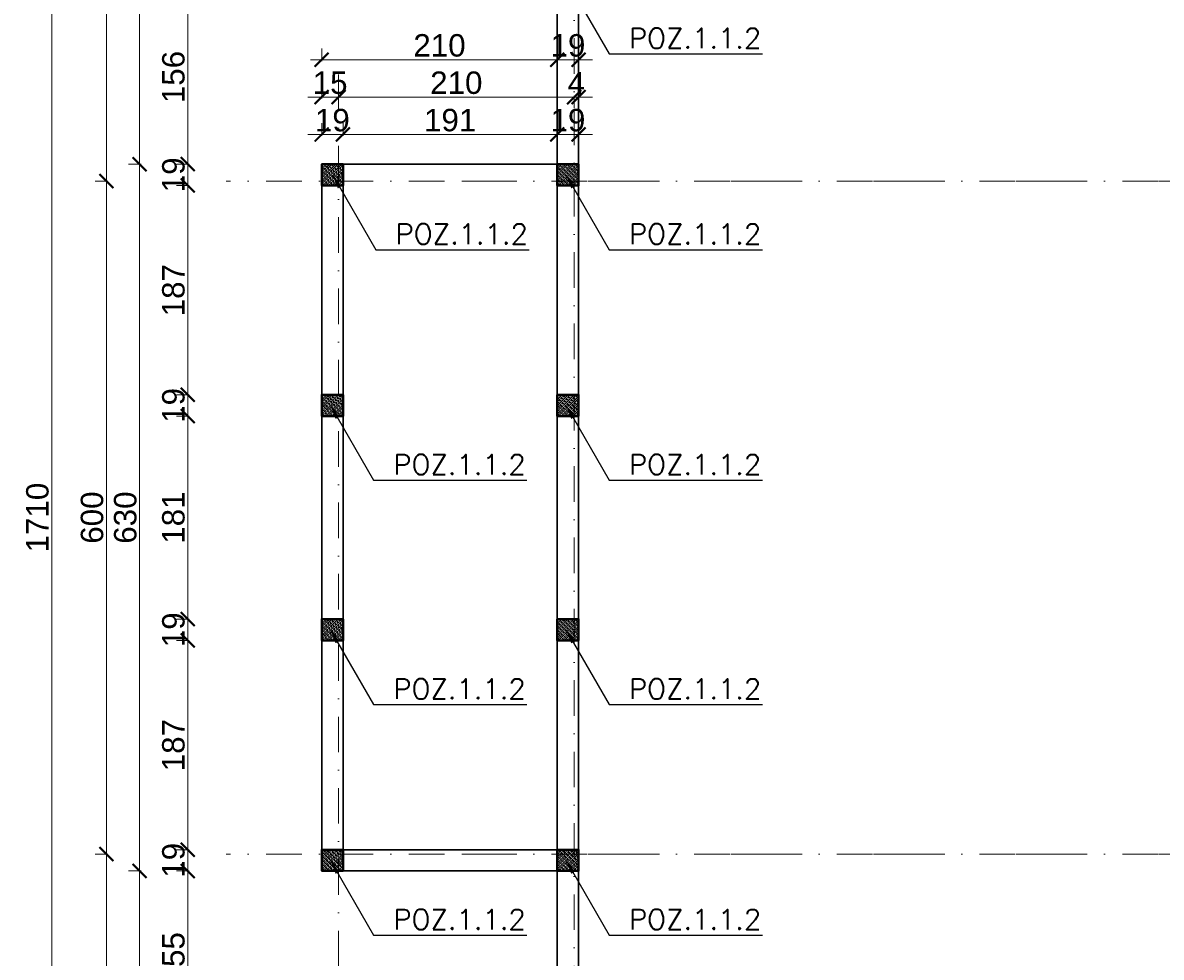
# Model space of a CAD drawing. Extents: x 4615668 to 9294084, y 5328875 to 10688993.
# Tile 54 of 67: x 4661659 to 4662674, y 5338999 to 5339832. Entities that reach past the tile are written whole.
import ezdxf

# ---------------------------------------------------------------- set-up
doc = ezdxf.new("R2010")
doc.units = 0
doc.header["$MEASUREMENT"] = 0
doc.linetypes.add('DASHDOT', pattern=[25.4, 12.7, -6.35, 0, -6.35])
for name, color, linetype, lineweight in [('K-OPISY', 252, 'Continuous', 15), ('K-SCIANY CIENKI', 163, 'Continuous', 30), ('K-SCIANY GRUBY', 195, 'Continuous', 40), ('K-WIDOK', 45, 'Continuous', 20), ('K-WYMIARY', 7, 'Continuous', 15), ('Osie', 175, 'DASHDOT', 9)]:
    doc.layers.add(name, color=color, linetype=linetype, lineweight=lineweight)
doc.styles.add('Arial Narrow 20', font='arial.ttf', dxfattribs={"height": 20})
doc.styles.add('Simplex', font='simplex.shx')
doc.dimstyles.new('1do100 ok', dxfattribs={"dimscale": 0.5, "dimtxt": 12, "dimasz": 25, "dimexe": 20, "dimexo": 0, "dimgap": 5, "dimtad": 1, "dimdec": 0, "dimzin": 9, "dimtxsty": 'Arial Narrow 20', "dimblk": 'ARCHTICK', "dimcen": 3, "dimdle": 20, "dimclrd": 256, "dimclre": 256, "dimclrt": 256, "dimadec": 0, "dimazin": 2, "dimtfac": 1, "dimtdec": 0, "dimtix": 1, "dimtmove": 2, "dimatfit": 3, "dimldrblk": 'NONE', "dimfxl": 0, "dimtvp": 1, "dimtolj": 1, "dimtzin": 0, "dimlwd": 5, "dimlwe": 5, "dimarcsym": 0})
doc.dimstyles.new('1do50', dxfattribs={"dimscale": 5, "dimtxt": 2.5, "dimasz": 2.5, "dimexe": 2.5, "dimexo": 0.5, "dimgap": 1, "dimtad": 1, "dimdec": 1, "dimrnd": 0.5, "dimzin": 12, "dimdsep": 46, "dimtxsty": 'Simplex', "dimblk": 'OBLIQUE', "dimcen": 0.5, "dimdle": 2.5, "dimclrd": 256, "dimclre": 256, "dimclrt": 256, "dimadec": 1, "dimazin": 3, "dimtfac": 1, "dimtdec": 1, "dimtix": 1, "dimtmove": 0, "dimatfit": 3, "dimfxl": 0, "dimtolj": 1, "dimtzin": 0, "dimarcsym": 0})

# ---------------------------------------------------------------- blocks, each defined once
blk = doc.blocks.new('_Oblique')
at = {"color": 0, "linetype": 'ByBlock', "lineweight": -2}
blk.add_line((-0.5, -0.5), (0.5, 0.5), dxfattribs=at)
blk = doc.blocks.new('G$C61CBF25F')
at = {"layer": 'Osie', "lineweight": 0, "ltscale": 2.5}
for p, q in [((305, 0), (305, 1880)), ((95, 540), (95, 1340)), ((1525, 1240), (-5, 1240)), ((1525, 640), (-5, 640))]:
    blk.add_line(p, q, dxfattribs=at)
blk = doc.blocks.new('_ArchTick')
at = {"color": 0, "linetype": 'ByBlock', "const_width": 0.15}
blk.add_lwpolyline([(-0.5, -0.5), (0.5, 0.5)], dxfattribs=at)
blk = doc.blocks.new('*D6847')
at = {"layer": 'Defpoints', "color": 0}
for p in [(4661944.7, 5339732.1), (4661925.7, 5339705.6), (4661944.7, 5339705.6)]:
    blk.add_point(p, dxfattribs=at)
at = {"layer": 'K-WYMIARY', "lineweight": 5, "ltscale": 40}
for p, q in [((4661925.7, 5339730.8), (4661925.7, 5339742.1)), ((4661944.7, 5339730.8), (4661944.7, 5339742.1)), ((4661925.7, 5339732.1), (4661913.2, 5339732.1)), ((4661915.7, 5339732.1), (4661954.7, 5339732.1)), ((4661944.7, 5339732.1), (4661957.2, 5339732.1))]:
    blk.add_line(p, q, dxfattribs=at)
at = {"layer": 'K-WYMIARY', "linetype": 'ByBlock', "lineweight": 5, "xscale": 12.5, "yscale": 12.5, "zscale": 12.5}
blk.add_blockref('_ArchTick', (4661925.7, 5339732.1), dxfattribs=at)
at = {"layer": 'K-WYMIARY', "linetype": 'ByBlock', "lineweight": 5, "xscale": 12.5, "yscale": 12.5, "zscale": 12.5, "rotation": 180}
blk.add_blockref('_ArchTick', (4661944.7, 5339732.1), dxfattribs=at)
at = {"layer": 'K-WYMIARY', "lineweight": 0, "ltscale": 40, "insert": (4661935.2, 5339744.8), "char_height": 20, "attachment_point": 5, "style": 'Arial Narrow 20'}
blk.add_mtext('\\A1;19', dxfattribs=at)
blk = doc.blocks.new('_None')
blk = doc.blocks.new('*D6848')
at = {"layer": 'Defpoints', "color": 0}
for p in [(4662135.7, 5339732.1), (4662135.7, 5339723.8), (4661944.7, 5339705.6)]:
    blk.add_point(p, dxfattribs=at)
at = {"layer": 'K-WYMIARY', "lineweight": 5, "ltscale": 40}
for p, q in [((4661944.7, 5339730.8), (4661944.7, 5339742.1)), ((4662135.7, 5339730.8), (4662135.7, 5339742.1)), ((4661934.7, 5339732.1), (4662145.7, 5339732.1))]:
    blk.add_line(p, q, dxfattribs=at)
at = {"layer": 'K-WYMIARY', "linetype": 'ByBlock', "lineweight": 5, "xscale": 12.5, "yscale": 12.5, "zscale": 12.5, "rotation": 180}
blk.add_blockref('_ArchTick', (4661944.7, 5339732.1), dxfattribs=at)
at = {"layer": 'K-WYMIARY', "linetype": 'ByBlock', "lineweight": 5, "xscale": 12.5, "yscale": 12.5, "zscale": 12.5}
blk.add_blockref('_ArchTick', (4662135.7, 5339732.1), dxfattribs=at)
at = {"layer": 'K-WYMIARY', "lineweight": 0, "ltscale": 40, "insert": (4662040.2, 5339744.8), "char_height": 20, "attachment_point": 5, "style": 'Arial Narrow 20'}
blk.add_mtext('\\A1;191', dxfattribs=at)
blk = doc.blocks.new('*D6849')
at = {"layer": 'Defpoints', "color": 0}
for p in [(4662154.7, 5339732.1), (4662135.7, 5339723.8), (4662154.7, 5339723.8)]:
    blk.add_point(p, dxfattribs=at)
at = {"layer": 'K-WYMIARY', "lineweight": 5, "ltscale": 40}
for p, q in [((4662135.7, 5339730.8), (4662135.7, 5339742.1)), ((4662154.7, 5339730.8), (4662154.7, 5339742.1)), ((4662135.7, 5339732.1), (4662123.2, 5339732.1)), ((4662125.7, 5339732.1), (4662164.7, 5339732.1)), ((4662154.7, 5339732.1), (4662167.2, 5339732.1))]:
    blk.add_line(p, q, dxfattribs=at)
at = {"layer": 'K-WYMIARY', "linetype": 'ByBlock', "lineweight": 5, "xscale": 12.5, "yscale": 12.5, "zscale": 12.5}
blk.add_blockref('_ArchTick', (4662135.7, 5339732.1), dxfattribs=at)
at = {"layer": 'K-WYMIARY', "linetype": 'ByBlock', "lineweight": 5, "xscale": 12.5, "yscale": 12.5, "zscale": 12.5, "rotation": 180}
blk.add_blockref('_ArchTick', (4662154.7, 5339732.1), dxfattribs=at)
at = {"layer": 'K-WYMIARY', "lineweight": 0, "ltscale": 40, "insert": (4662145.2, 5339744.8), "char_height": 20, "attachment_point": 5, "style": 'Arial Narrow 20'}
blk.add_mtext('\\A1;19', dxfattribs=at)
blk = doc.blocks.new('*D6850')
at = {"layer": 'Defpoints', "color": 0}
for p in [(4661940.7, 5339765.4), (4661925.7, 5339705.6), (4661940.7, 5339705.6)]:
    blk.add_point(p, dxfattribs=at)
at = {"layer": 'K-WYMIARY', "lineweight": 5, "ltscale": 40}
for p, q in [((4661925.7, 5339764.1), (4661925.7, 5339775.4)), ((4661940.7, 5339764.1), (4661940.7, 5339775.4)), ((4661925.7, 5339765.4), (4661913.2, 5339765.4)), ((4661915.7, 5339765.4), (4661950.7, 5339765.4)), ((4661940.7, 5339765.4), (4661953.2, 5339765.4))]:
    blk.add_line(p, q, dxfattribs=at)
at = {"layer": 'K-WYMIARY', "linetype": 'ByBlock', "lineweight": 5, "xscale": 12.5, "yscale": 12.5, "zscale": 12.5}
blk.add_blockref('_ArchTick', (4661925.7, 5339765.4), dxfattribs=at)
at = {"layer": 'K-WYMIARY', "linetype": 'ByBlock', "lineweight": 5, "xscale": 12.5, "yscale": 12.5, "zscale": 12.5, "rotation": 180}
blk.add_blockref('_ArchTick', (4661940.7, 5339765.4), dxfattribs=at)
at = {"layer": 'K-WYMIARY', "lineweight": 0, "ltscale": 40, "insert": (4661933.2, 5339778.1), "char_height": 20, "attachment_point": 5, "style": 'Arial Narrow 20'}
blk.add_mtext('\\A1;15', dxfattribs=at)
blk = doc.blocks.new('*D6851')
at = {"layer": 'Defpoints', "color": 0}
for p in [(4662150.7, 5339791.2), (4662150.7, 5339765.4), (4661940.7, 5339705.6)]:
    blk.add_point(p, dxfattribs=at)
at = {"layer": 'K-WYMIARY', "lineweight": 5, "ltscale": 40}
for p, q in [((4661940.7, 5339764.1), (4661940.7, 5339775.4)), ((4662150.7, 5339766.6), (4662150.7, 5339755.4)), ((4661930.7, 5339765.4), (4662160.7, 5339765.4))]:
    blk.add_line(p, q, dxfattribs=at)
at = {"layer": 'K-WYMIARY', "linetype": 'ByBlock', "lineweight": 5, "xscale": 12.5, "yscale": 12.5, "zscale": 12.5, "rotation": 180}
blk.add_blockref('_ArchTick', (4661940.7, 5339765.4), dxfattribs=at)
at = {"layer": 'K-WYMIARY', "linetype": 'ByBlock', "lineweight": 5, "xscale": 12.5, "yscale": 12.5, "zscale": 12.5}
blk.add_blockref('_ArchTick', (4662150.7, 5339765.4), dxfattribs=at)
at = {"layer": 'K-WYMIARY', "lineweight": 0, "ltscale": 40, "insert": (4662045.7, 5339778.1), "char_height": 20, "attachment_point": 5, "style": 'Arial Narrow 20'}
blk.add_mtext('\\A1;210', dxfattribs=at)
blk = doc.blocks.new('*D6852')
at = {"layer": 'Defpoints', "color": 0}
for p in [(4662150.7, 5339791.2), (4662154.7, 5339765.4), (4662154.7, 5339705.6)]:
    blk.add_point(p, dxfattribs=at)
at = {"layer": 'K-WYMIARY', "lineweight": 5, "ltscale": 40}
for p, q in [((4662150.7, 5339766.6), (4662150.7, 5339755.4)), ((4662154.7, 5339764.1), (4662154.7, 5339775.4)), ((4662150.7, 5339765.4), (4662138.2, 5339765.4)), ((4662140.7, 5339765.4), (4662164.7, 5339765.4)), ((4662154.7, 5339765.4), (4662167.2, 5339765.4))]:
    blk.add_line(p, q, dxfattribs=at)
at = {"layer": 'K-WYMIARY', "linetype": 'ByBlock', "lineweight": 5, "xscale": 12.5, "yscale": 12.5, "zscale": 12.5}
blk.add_blockref('_ArchTick', (4662150.7, 5339765.4), dxfattribs=at)
at = {"layer": 'K-WYMIARY', "linetype": 'ByBlock', "lineweight": 5, "xscale": 12.5, "yscale": 12.5, "zscale": 12.5, "rotation": 180}
blk.add_blockref('_ArchTick', (4662154.7, 5339765.4), dxfattribs=at)
at = {"layer": 'K-WYMIARY', "lineweight": 0, "ltscale": 40, "insert": (4662152.7, 5339777.9), "char_height": 20, "attachment_point": 5, "style": 'Arial Narrow 20'}
blk.add_mtext('\\A1;4', dxfattribs=at)
blk = doc.blocks.new('*D6853')
at = {"layer": 'Defpoints', "color": 0}
for p in [(4662135.7, 5339798.7), (4661925.7, 5339705.6), (4662135.7, 5339705.6)]:
    blk.add_point(p, dxfattribs=at)
at = {"layer": 'K-WYMIARY', "lineweight": 5, "ltscale": 40}
for p, q in [((4661925.7, 5339797.5), (4661925.7, 5339808.7)), ((4662135.7, 5339797.5), (4662135.7, 5339808.7)), ((4661915.7, 5339798.7), (4662145.7, 5339798.7))]:
    blk.add_line(p, q, dxfattribs=at)
at = {"layer": 'K-WYMIARY', "linetype": 'ByBlock', "lineweight": 5, "xscale": 12.5, "yscale": 12.5, "zscale": 12.5, "rotation": 180}
blk.add_blockref('_ArchTick', (4661925.7, 5339798.7), dxfattribs=at)
at = {"layer": 'K-WYMIARY', "linetype": 'ByBlock', "lineweight": 5, "xscale": 12.5, "yscale": 12.5, "zscale": 12.5}
blk.add_blockref('_ArchTick', (4662135.7, 5339798.7), dxfattribs=at)
at = {"layer": 'K-WYMIARY', "lineweight": 0, "ltscale": 40, "insert": (4662030.7, 5339811.4), "char_height": 20, "attachment_point": 5, "style": 'Arial Narrow 20'}
blk.add_mtext('\\A1;210', dxfattribs=at)
blk = doc.blocks.new('*D6854')
at = {"layer": 'Defpoints', "color": 0}
for p in [(4662154.7, 5339808.5), (4662154.7, 5339798.7), (4662135.7, 5339705.6)]:
    blk.add_point(p, dxfattribs=at)
at = {"layer": 'K-WYMIARY', "lineweight": 5, "ltscale": 40}
for p, q in [((4662135.7, 5339797.5), (4662135.7, 5339808.7)), ((4662135.7, 5339798.7), (4662123.2, 5339798.7)), ((4662125.7, 5339798.7), (4662164.7, 5339798.7)), ((4662154.7, 5339800), (4662154.7, 5339788.7)), ((4662154.7, 5339798.7), (4662167.2, 5339798.7))]:
    blk.add_line(p, q, dxfattribs=at)
at = {"layer": 'K-WYMIARY', "linetype": 'ByBlock', "lineweight": 5, "xscale": 12.5, "yscale": 12.5, "zscale": 12.5}
blk.add_blockref('_ArchTick', (4662135.7, 5339798.7), dxfattribs=at)
at = {"layer": 'K-WYMIARY', "linetype": 'ByBlock', "lineweight": 5, "xscale": 12.5, "yscale": 12.5, "zscale": 12.5, "rotation": 180}
blk.add_blockref('_ArchTick', (4662154.7, 5339798.7), dxfattribs=at)
at = {"layer": 'K-WYMIARY', "lineweight": 0, "ltscale": 40, "insert": (4662145.2, 5339811.4), "char_height": 20, "attachment_point": 5, "style": 'Arial Narrow 20'}
blk.add_mtext('\\A1;19', dxfattribs=at)
blk = doc.blocks.new('*D6860')
at = {"layer": 'Defpoints', "color": 0}
for p in [(4662135.7, 5339861.1), (4661806.3, 5339705.6), (4661925.7, 5339705.6)]:
    blk.add_point(p, dxfattribs=at)
at = {"layer": 'K-WYMIARY', "lineweight": 5, "ltscale": 40}
for p, q in [((4661806.3, 5339871.1), (4661806.3, 5339695.6)), ((4661807.5, 5339861.1), (4661796.3, 5339861.1)), ((4661807.5, 5339705.6), (4661796.3, 5339705.6))]:
    blk.add_line(p, q, dxfattribs=at)
at = {"layer": 'K-WYMIARY', "linetype": 'ByBlock', "lineweight": 5, "xscale": 12.5, "yscale": 12.5, "zscale": 12.5}
for p, rotation in [((4661806.3, 5339861.1), 90), ((4661806.3, 5339705.6), 270)]:
    blk.add_blockref('_ArchTick', p, dxfattribs=dict(at, rotation=rotation))
at = {"layer": 'K-WYMIARY', "lineweight": 0, "ltscale": 40, "insert": (4661793.6, 5339783.3), "char_height": 20, "attachment_point": 5, "rotation": 90, "style": 'Arial Narrow 20'}
blk.add_mtext('\\A1;156', dxfattribs=at)
blk = doc.blocks.new('*D6861')
at = {"layer": 'Defpoints', "color": 0}
for p in [(4661925.7, 5339705.6), (4661806.3, 5339686.6), (4661925.7, 5339686.6)]:
    blk.add_point(p, dxfattribs=at)
at = {"layer": 'K-WYMIARY', "lineweight": 5, "ltscale": 40}
for p, q in [((4661806.3, 5339705.6), (4661806.3, 5339718.1)), ((4661806.3, 5339715.6), (4661806.3, 5339676.6)), ((4661807.5, 5339705.6), (4661796.3, 5339705.6)), ((4661807.5, 5339686.6), (4661796.3, 5339686.6)), ((4661806.3, 5339686.6), (4661806.3, 5339674.1))]:
    blk.add_line(p, q, dxfattribs=at)
at = {"layer": 'K-WYMIARY', "linetype": 'ByBlock', "lineweight": 5, "xscale": 12.5, "yscale": 12.5, "zscale": 12.5}
for p, rotation in [((4661806.3, 5339705.6), 270), ((4661806.3, 5339686.6), 90)]:
    blk.add_blockref('_ArchTick', p, dxfattribs=dict(at, rotation=rotation))
at = {"layer": 'K-WYMIARY', "lineweight": 0, "ltscale": 40, "insert": (4661793.6, 5339696.1), "char_height": 20, "attachment_point": 5, "rotation": 90, "style": 'Arial Narrow 20'}
blk.add_mtext('\\A1;19', dxfattribs=at)
blk = doc.blocks.new('*D6862')
at = {"layer": 'Defpoints', "color": 0}
for p in [(4661925.7, 5339686.6), (4661806.3, 5339500.1), (4661925.7, 5339500.1)]:
    blk.add_point(p, dxfattribs=at)
at = {"layer": 'K-WYMIARY', "lineweight": 5, "ltscale": 40}
for p, q in [((4661806.3, 5339696.6), (4661806.3, 5339490.1)), ((4661807.5, 5339686.6), (4661796.3, 5339686.6)), ((4661807.5, 5339500.1), (4661796.3, 5339500.1))]:
    blk.add_line(p, q, dxfattribs=at)
at = {"layer": 'K-WYMIARY', "linetype": 'ByBlock', "lineweight": 5, "xscale": 12.5, "yscale": 12.5, "zscale": 12.5}
for p, rotation in [((4661806.3, 5339686.6), 90), ((4661806.3, 5339500.1), 270)]:
    blk.add_blockref('_ArchTick', p, dxfattribs=dict(at, rotation=rotation))
at = {"layer": 'K-WYMIARY', "lineweight": 0, "ltscale": 40, "insert": (4661793.6, 5339593.3), "char_height": 20, "attachment_point": 5, "rotation": 90, "style": 'Arial Narrow 20'}
blk.add_mtext('\\A1;187', dxfattribs=at)
blk = doc.blocks.new('*D6863')
at = {"layer": 'Defpoints', "color": 0}
for p in [(4661925.7, 5339500.1), (4661806.3, 5339481.1), (4661925.7, 5339481.1)]:
    blk.add_point(p, dxfattribs=at)
at = {"layer": 'K-WYMIARY', "lineweight": 5, "ltscale": 40}
for p, q in [((4661806.3, 5339500.1), (4661806.3, 5339512.6)), ((4661806.3, 5339510.1), (4661806.3, 5339471.1)), ((4661807.5, 5339500.1), (4661796.3, 5339500.1)), ((4661807.5, 5339481.1), (4661796.3, 5339481.1)), ((4661806.3, 5339481.1), (4661806.3, 5339468.6))]:
    blk.add_line(p, q, dxfattribs=at)
at = {"layer": 'K-WYMIARY', "linetype": 'ByBlock', "lineweight": 5, "xscale": 12.5, "yscale": 12.5, "zscale": 12.5}
for p, rotation in [((4661806.3, 5339500.1), 270), ((4661806.3, 5339481.1), 90)]:
    blk.add_blockref('_ArchTick', p, dxfattribs=dict(at, rotation=rotation))
at = {"layer": 'K-WYMIARY', "lineweight": 0, "ltscale": 40, "insert": (4661793.6, 5339490.6), "char_height": 20, "attachment_point": 5, "rotation": 90, "style": 'Arial Narrow 20'}
blk.add_mtext('\\A1;19', dxfattribs=at)
blk = doc.blocks.new('*D6864')
at = {"layer": 'Defpoints', "color": 0}
for p in [(4661925.7, 5339481.1), (4661806.3, 5339300.1), (4661925.7, 5339300.1)]:
    blk.add_point(p, dxfattribs=at)
at = {"layer": 'K-WYMIARY', "lineweight": 5, "ltscale": 40}
for p, q in [((4661806.3, 5339491.1), (4661806.3, 5339290.1)), ((4661807.5, 5339481.1), (4661796.3, 5339481.1)), ((4661807.5, 5339300.1), (4661796.3, 5339300.1))]:
    blk.add_line(p, q, dxfattribs=at)
at = {"layer": 'K-WYMIARY', "linetype": 'ByBlock', "lineweight": 5, "xscale": 12.5, "yscale": 12.5, "zscale": 12.5}
for p, rotation in [((4661806.3, 5339481.1), 90), ((4661806.3, 5339300.1), 270)]:
    blk.add_blockref('_ArchTick', p, dxfattribs=dict(at, rotation=rotation))
at = {"layer": 'K-WYMIARY', "lineweight": 0, "ltscale": 40, "insert": (4661793.6, 5339390.6), "char_height": 20, "attachment_point": 5, "rotation": 90, "style": 'Arial Narrow 20'}
blk.add_mtext('\\A1;181', dxfattribs=at)
blk = doc.blocks.new('*D6865')
at = {"layer": 'Defpoints', "color": 0}
for p in [(4661925.7, 5339300.1), (4661806.3, 5339281.1), (4661925.7, 5339281.1)]:
    blk.add_point(p, dxfattribs=at)
at = {"layer": 'K-WYMIARY', "lineweight": 5, "ltscale": 40}
for p, q in [((4661806.3, 5339300.1), (4661806.3, 5339312.6)), ((4661806.3, 5339310.1), (4661806.3, 5339271.1)), ((4661807.5, 5339300.1), (4661796.3, 5339300.1)), ((4661807.5, 5339281.1), (4661796.3, 5339281.1)), ((4661806.3, 5339281.1), (4661806.3, 5339268.6))]:
    blk.add_line(p, q, dxfattribs=at)
at = {"layer": 'K-WYMIARY', "linetype": 'ByBlock', "lineweight": 5, "xscale": 12.5, "yscale": 12.5, "zscale": 12.5}
for p, rotation in [((4661806.3, 5339300.1), 270), ((4661806.3, 5339281.1), 90)]:
    blk.add_blockref('_ArchTick', p, dxfattribs=dict(at, rotation=rotation))
at = {"layer": 'K-WYMIARY', "lineweight": 0, "ltscale": 40, "insert": (4661793.6, 5339290.6), "char_height": 20, "attachment_point": 5, "rotation": 90, "style": 'Arial Narrow 20'}
blk.add_mtext('\\A1;19', dxfattribs=at)
blk = doc.blocks.new('*D6866')
at = {"layer": 'Defpoints', "color": 0}
for p in [(4661925.7, 5339281.1), (4661806.3, 5339094.6), (4661925.7, 5339094.6)]:
    blk.add_point(p, dxfattribs=at)
at = {"layer": 'K-WYMIARY', "lineweight": 5, "ltscale": 40}
for p, q in [((4661806.3, 5339291.1), (4661806.3, 5339084.6)), ((4661807.5, 5339281.1), (4661796.3, 5339281.1)), ((4661807.5, 5339094.6), (4661796.3, 5339094.6))]:
    blk.add_line(p, q, dxfattribs=at)
at = {"layer": 'K-WYMIARY', "linetype": 'ByBlock', "lineweight": 5, "xscale": 12.5, "yscale": 12.5, "zscale": 12.5}
for p, rotation in [((4661806.3, 5339281.1), 90), ((4661806.3, 5339094.6), 270)]:
    blk.add_blockref('_ArchTick', p, dxfattribs=dict(at, rotation=rotation))
at = {"layer": 'K-WYMIARY', "lineweight": 0, "ltscale": 40, "insert": (4661793.6, 5339187.8), "char_height": 20, "attachment_point": 5, "rotation": 90, "style": 'Arial Narrow 20'}
blk.add_mtext('\\A1;187', dxfattribs=at)
blk = doc.blocks.new('*D6867')
at = {"layer": 'Defpoints', "color": 0}
for p in [(4661925.7, 5339094.6), (4661806.3, 5339075.6), (4661925.7, 5339075.6)]:
    blk.add_point(p, dxfattribs=at)
at = {"layer": 'K-WYMIARY', "lineweight": 5, "ltscale": 40}
for p, q in [((4661806.3, 5339094.6), (4661806.3, 5339107.1)), ((4661806.3, 5339104.6), (4661806.3, 5339065.6)), ((4661807.5, 5339094.6), (4661796.3, 5339094.6)), ((4661807.5, 5339075.6), (4661796.3, 5339075.6)), ((4661806.3, 5339075.6), (4661806.3, 5339063.1))]:
    blk.add_line(p, q, dxfattribs=at)
at = {"layer": 'K-WYMIARY', "linetype": 'ByBlock', "lineweight": 5, "xscale": 12.5, "yscale": 12.5, "zscale": 12.5}
for p, rotation in [((4661806.3, 5339094.6), 270), ((4661806.3, 5339075.6), 90)]:
    blk.add_blockref('_ArchTick', p, dxfattribs=dict(at, rotation=rotation))
at = {"layer": 'K-WYMIARY', "lineweight": 0, "ltscale": 40, "insert": (4661793.6, 5339085.1), "char_height": 20, "attachment_point": 5, "rotation": 90, "style": 'Arial Narrow 20'}
blk.add_mtext('\\A1;19', dxfattribs=at)
blk = doc.blocks.new('*D6868')
at = {"layer": 'Defpoints', "color": 0}
for p in [(4661925.7, 5339075.6), (4661806.3, 5338920.1), (4662135.7, 5338920.1)]:
    blk.add_point(p, dxfattribs=at)
at = {"layer": 'K-WYMIARY', "lineweight": 5, "ltscale": 40}
for p, q in [((4661806.3, 5339085.6), (4661806.3, 5338910.1)), ((4661807.5, 5339075.6), (4661796.3, 5339075.6)), ((4661807.5, 5338920.1), (4661796.3, 5338920.1))]:
    blk.add_line(p, q, dxfattribs=at)
at = {"layer": 'K-WYMIARY', "linetype": 'ByBlock', "lineweight": 5, "xscale": 12.5, "yscale": 12.5, "zscale": 12.5}
for p, rotation in [((4661806.3, 5339075.6), 90), ((4661806.3, 5338920.1), 270)]:
    blk.add_blockref('_ArchTick', p, dxfattribs=dict(at, rotation=rotation))
at = {"layer": 'K-WYMIARY', "lineweight": 0, "ltscale": 40, "insert": (4661793.6, 5338997.8), "char_height": 20, "attachment_point": 5, "rotation": 90, "style": 'Arial Narrow 20'}
blk.add_mtext('\\A1;155', dxfattribs=at)
blk = doc.blocks.new('*D6874')
at = {"layer": 'Defpoints', "color": 0}
for p in [(4662135.7, 5340245.7), (4661763.4, 5339705.6), (4662135.7, 5339705.6)]:
    blk.add_point(p, dxfattribs=at)
at = {"layer": 'K-WYMIARY', "lineweight": 5, "ltscale": 40}
for p, q in [((4661763.4, 5340255.7), (4661763.4, 5339695.6)), ((4661764.7, 5340245.7), (4661753.4, 5340245.7)), ((4661764.7, 5339705.6), (4661753.4, 5339705.6))]:
    blk.add_line(p, q, dxfattribs=at)
at = {"layer": 'K-WYMIARY', "linetype": 'ByBlock', "lineweight": 5, "xscale": 12.5, "yscale": 12.5, "zscale": 12.5}
for p, rotation in [((4661763.4, 5340245.7), 90), ((4661763.4, 5339705.6), 270)]:
    blk.add_blockref('_ArchTick', p, dxfattribs=dict(at, rotation=rotation))
at = {"layer": 'K-WYMIARY', "lineweight": 0, "ltscale": 40, "insert": (4661750.7, 5339975.6), "char_height": 20, "attachment_point": 5, "rotation": 90, "style": 'Arial Narrow 20'}
blk.add_mtext('\\A1;540', dxfattribs=at)
blk = doc.blocks.new('*D6875')
at = {"layer": 'Defpoints', "color": 0}
for p in [(4662135.7, 5339705.6), (4661763.4, 5339075.6), (4661925.7, 5339075.6)]:
    blk.add_point(p, dxfattribs=at)
at = {"layer": 'K-WYMIARY', "lineweight": 5, "ltscale": 40}
for p, q in [((4661763.4, 5339715.6), (4661763.4, 5339065.6)), ((4661764.7, 5339705.6), (4661753.4, 5339705.6)), ((4661764.7, 5339075.6), (4661753.4, 5339075.6))]:
    blk.add_line(p, q, dxfattribs=at)
at = {"layer": 'K-WYMIARY', "linetype": 'ByBlock', "lineweight": 5, "xscale": 12.5, "yscale": 12.5, "zscale": 12.5}
for p, rotation in [((4661763.4, 5339705.6), 90), ((4661763.4, 5339075.6), 270)]:
    blk.add_blockref('_ArchTick', p, dxfattribs=dict(at, rotation=rotation))
at = {"layer": 'K-WYMIARY', "lineweight": 0, "ltscale": 40, "insert": (4661750.7, 5339390.6), "char_height": 20, "attachment_point": 5, "rotation": 90, "style": 'Arial Narrow 20'}
blk.add_mtext('\\A1;630', dxfattribs=at)
blk = doc.blocks.new('*D6876')
at = {"layer": 'Defpoints', "color": 0}
for p in [(4661925.7, 5339075.6), (4661763.4, 5338535.6), (4662135.7, 5338535.6)]:
    blk.add_point(p, dxfattribs=at)
at = {"layer": 'K-WYMIARY', "lineweight": 5, "ltscale": 40}
for p, q in [((4661763.4, 5339085.6), (4661763.4, 5338525.6)), ((4661764.7, 5339075.6), (4661753.4, 5339075.6)), ((4661764.7, 5338535.6), (4661753.4, 5338535.6))]:
    blk.add_line(p, q, dxfattribs=at)
at = {"layer": 'K-WYMIARY', "linetype": 'ByBlock', "lineweight": 5, "xscale": 12.5, "yscale": 12.5, "zscale": 12.5}
for p, rotation in [((4661763.4, 5339075.6), 90), ((4661763.4, 5338535.6), 270)]:
    blk.add_blockref('_ArchTick', p, dxfattribs=dict(at, rotation=rotation))
at = {"layer": 'K-WYMIARY', "lineweight": 0, "ltscale": 40, "insert": (4661750.7, 5338805.6), "char_height": 20, "attachment_point": 5, "rotation": 90, "style": 'Arial Narrow 20'}
blk.add_mtext('\\A1;540', dxfattribs=at)
blk = doc.blocks.new('*D6878')
at = {"layer": 'Defpoints', "color": 0}
for p in [(4661733.8, 5339090.6), (4661860.1, 5339090.6), (4662135.7, 5338550.6)]:
    blk.add_point(p, dxfattribs=at)
at = {"layer": 'K-WYMIARY', "lineweight": 5, "ltscale": 40}
for p, q in [((4661733.8, 5338540.6), (4661733.8, 5339100.6)), ((4661735.1, 5339090.6), (4661723.8, 5339090.6)), ((4661735.1, 5338550.6), (4661723.8, 5338550.6))]:
    blk.add_line(p, q, dxfattribs=at)
at = {"layer": 'K-WYMIARY', "linetype": 'ByBlock', "lineweight": 5, "xscale": 12.5, "yscale": 12.5, "zscale": 12.5}
for p, rotation in [((4661733.8, 5339090.6), 90), ((4661733.8, 5338550.6), 270)]:
    blk.add_blockref('_ArchTick', p, dxfattribs=dict(at, rotation=rotation))
at = {"layer": 'K-WYMIARY', "lineweight": 0, "ltscale": 40, "insert": (4661721.1, 5338820.6), "char_height": 20, "attachment_point": 5, "rotation": 90, "style": 'Arial Narrow 20'}
blk.add_mtext('\\A1;540', dxfattribs=at)
blk = doc.blocks.new('*D6879')
at = {"layer": 'Defpoints', "color": 0}
for p in [(4661733.8, 5339690.6), (4661860.1, 5339690.6), (4661860.1, 5339090.6)]:
    blk.add_point(p, dxfattribs=at)
at = {"layer": 'K-WYMIARY', "lineweight": 5, "ltscale": 40}
for p, q in [((4661733.8, 5339080.6), (4661733.8, 5339700.6)), ((4661735.1, 5339690.6), (4661723.8, 5339690.6)), ((4661735.1, 5339090.6), (4661723.8, 5339090.6))]:
    blk.add_line(p, q, dxfattribs=at)
at = {"layer": 'K-WYMIARY', "linetype": 'ByBlock', "lineweight": 5, "xscale": 12.5, "yscale": 12.5, "zscale": 12.5}
for p, rotation in [((4661733.8, 5339690.6), 90), ((4661733.8, 5339090.6), 270)]:
    blk.add_blockref('_ArchTick', p, dxfattribs=dict(at, rotation=rotation))
at = {"layer": 'K-WYMIARY', "lineweight": 0, "ltscale": 40, "insert": (4661721.1, 5339390.6), "char_height": 20, "attachment_point": 5, "rotation": 90, "style": 'Arial Narrow 20'}
blk.add_mtext('\\A1;600', dxfattribs=at)
blk = doc.blocks.new('*D6880')
at = {"layer": 'Defpoints', "color": 0}
for p in [(4661733.8, 5340230.6), (4662050.6, 5340230.6), (4661860.1, 5339690.6)]:
    blk.add_point(p, dxfattribs=at)
at = {"layer": 'K-WYMIARY', "lineweight": 5, "ltscale": 40}
for p, q in [((4661733.8, 5339680.6), (4661733.8, 5340240.6)), ((4661735.1, 5340230.6), (4661723.8, 5340230.6)), ((4661735.1, 5339690.6), (4661723.8, 5339690.6))]:
    blk.add_line(p, q, dxfattribs=at)
at = {"layer": 'K-WYMIARY', "linetype": 'ByBlock', "lineweight": 5, "xscale": 12.5, "yscale": 12.5, "zscale": 12.5}
for p, rotation in [((4661733.8, 5340230.6), 90), ((4661733.8, 5339690.6), 270)]:
    blk.add_blockref('_ArchTick', p, dxfattribs=dict(at, rotation=rotation))
at = {"layer": 'K-WYMIARY', "lineweight": 0, "ltscale": 40, "insert": (4661721.1, 5339960.6), "char_height": 20, "attachment_point": 5, "rotation": 90, "style": 'Arial Narrow 20'}
blk.add_mtext('\\A1;540', dxfattribs=at)
blk = doc.blocks.new('*D6882')
at = {"layer": 'Defpoints', "color": 0}
for p in [(4662135.7, 5340245.7), (4661685.1, 5338535.6), (4662135.7, 5338535.6)]:
    blk.add_point(p, dxfattribs=at)
at = {"layer": 'K-WYMIARY', "lineweight": 5, "ltscale": 40}
for p, q in [((4661685.1, 5340255.7), (4661685.1, 5338525.6)), ((4661686.3, 5340245.7), (4661675.1, 5340245.7)), ((4661686.3, 5338535.6), (4661675.1, 5338535.6))]:
    blk.add_line(p, q, dxfattribs=at)
at = {"layer": 'K-WYMIARY', "linetype": 'ByBlock', "lineweight": 5, "xscale": 12.5, "yscale": 12.5, "zscale": 12.5}
for p, rotation in [((4661685.1, 5340245.7), 90), ((4661685.1, 5338535.6), 270)]:
    blk.add_blockref('_ArchTick', p, dxfattribs=dict(at, rotation=rotation))
at = {"layer": 'K-WYMIARY', "lineweight": 0, "ltscale": 40, "insert": (4661672.4, 5339390.6), "char_height": 20, "attachment_point": 5, "rotation": 90, "style": 'Arial Narrow 20'}
blk.add_mtext('\\A1;1710', dxfattribs=at)

msp = doc.modelspace()

# ---------------------------------------------------------------- hatches: boundary and pattern name
at = {"layer": 'K-WIDOK', "linetype": 'Continuous', "lineweight": 0}
h = msp.add_hatch(dxfattribs=at)
h.set_pattern_fill('ANSI33', color=256, scale=10, angle=270)
h.set_pattern_definition([(315, (-10631.77, 1386.1498), (1.767766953, 1.767766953), []), (315, (-10631.77, 1384.382), (1.767766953, 1.767766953), [1.25, -0.625])])
h.paths.add_polyline_path([(4661925.7, 5339686.6), (4661944.7, 5339686.6), (4661944.7, 5339705.6), (4661925.7, 5339705.6)])
h = msp.add_hatch(dxfattribs=at)
h.set_pattern_fill('ANSI33', color=256, scale=10, angle=270)
h.set_pattern_definition([(315, (-10421.77, 1386.1498), (1.767766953, 1.767766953), []), (315, (-10421.77, 1384.382), (1.767766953, 1.767766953), [1.25, -0.625])])
h.paths.add_polyline_path([(4662135.7, 5339686.6), (4662154.7, 5339686.6), (4662154.7, 5339705.6), (4662135.7, 5339705.6)])
h = msp.add_hatch(dxfattribs=at)
h.set_pattern_fill('ANSI33', color=256, scale=10, angle=270)
h.set_pattern_definition([(315, (-10631.77, 1180.6498), (1.767766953, 1.767766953), []), (315, (-10631.77, 1178.882), (1.767766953, 1.767766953), [1.25, -0.625])])
h.paths.add_polyline_path([(4661925.7, 5339481.1), (4661944.7, 5339481.1), (4661944.7, 5339500.1), (4661925.7, 5339500.1)])
h = msp.add_hatch(dxfattribs=at)
h.set_pattern_fill('ANSI33', color=256, scale=10, angle=270)
h.set_pattern_definition([(315, (-10421.77, 1180.6498), (1.767766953, 1.767766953), []), (315, (-10421.77, 1178.882), (1.767766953, 1.767766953), [1.25, -0.625])])
h.paths.add_polyline_path([(4662135.7, 5339481.1), (4662154.7, 5339481.1), (4662154.7, 5339500.1), (4662135.7, 5339500.1)])
h = msp.add_hatch(dxfattribs=at)
h.set_pattern_fill('ANSI33', color=256, scale=10, angle=270)
h.set_pattern_definition([(315, (-10631.77, 980.6498), (1.767766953, 1.767766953), []), (315, (-10631.77, 978.882), (1.767766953, 1.767766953), [1.25, -0.625])])
h.paths.add_polyline_path([(4661925.7, 5339281.1), (4661944.7, 5339281.1), (4661944.7, 5339300.1), (4661925.7, 5339300.1)])
h = msp.add_hatch(dxfattribs=at)
h.set_pattern_fill('ANSI33', color=256, scale=10, angle=270)
h.set_pattern_definition([(315, (-10421.77, 980.6498), (1.767766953, 1.767766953), []), (315, (-10421.77, 978.882), (1.767766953, 1.767766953), [1.25, -0.625])])
h.paths.add_polyline_path([(4662135.7, 5339281.1), (4662154.7, 5339281.1), (4662154.7, 5339300.1), (4662135.7, 5339300.1)])
h = msp.add_hatch(dxfattribs=at)
h.set_pattern_fill('ANSI33', color=256, scale=10, angle=270)
h.set_pattern_definition([(315, (-10631.77, 775.1498), (1.767766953, 1.767766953), []), (315, (-10631.77, 773.382), (1.767766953, 1.767766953), [1.25, -0.625])])
h.paths.add_polyline_path([(4661925.7, 5339075.6), (4661944.7, 5339075.6), (4661944.7, 5339094.6), (4661925.7, 5339094.6)])
h = msp.add_hatch(dxfattribs=at)
h.set_pattern_fill('ANSI33', color=256, scale=10, angle=270)
h.set_pattern_definition([(315, (-10421.77, 775.1498), (1.767766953, 1.767766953), []), (315, (-10421.77, 773.382), (1.767766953, 1.767766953), [1.25, -0.625])])
h.paths.add_polyline_path([(4662135.7, 5339075.6), (4662154.7, 5339075.6), (4662154.7, 5339094.6), (4662135.7, 5339094.6)])

# ---------------------------------------------------------------- linework, layer by layer
at = {"layer": 'K-SCIANY CIENKI'}
for points in [[(4663285.7, 5340226.6), (4663285.7, 5340245.6), (4662135.7, 5340245.6), (4662135.7, 5338535.6), (4663285.7, 5338535.6), (4663285.7, 5338554.6)], [(4663285.7, 5340226.6), (4662154.7, 5340226.6), (4662154.7, 5338554.6), (4663285.7, 5338554.6)], [(4662135.7, 5339075.6), (4661925.7, 5339075.6), (4661925.7, 5339705.6), (4661944.7, 5339705.6)], [(4662135.7, 5339094.6), (4661944.7, 5339094.6), (4661944.7, 5339705.6)], [(4661944.7, 5339705.6), (4662135.7, 5339705.6)]]:
    msp.add_lwpolyline(points, dxfattribs=at)
at = {"layer": 'K-SCIANY GRUBY'}
for points in [[(4661925.7, 5339686.6), (4661944.7, 5339686.6), (4661944.7, 5339705.6), (4661925.7, 5339705.6)], [(4661925.7, 5339686.6), (4661944.7, 5339686.6), (4661944.7, 5339705.6), (4661925.7, 5339705.6)], [(4662135.7, 5339686.6), (4662154.7, 5339686.6), (4662154.7, 5339705.6), (4662135.7, 5339705.6)], [(4662135.7, 5339686.6), (4662154.7, 5339686.6), (4662154.7, 5339705.6), (4662135.7, 5339705.6)], [(4661925.7, 5339481.1), (4661944.7, 5339481.1), (4661944.7, 5339500.1), (4661925.7, 5339500.1)], [(4661925.7, 5339481.1), (4661944.7, 5339481.1), (4661944.7, 5339500.1), (4661925.7, 5339500.1)], [(4662135.7, 5339481.1), (4662154.7, 5339481.1), (4662154.7, 5339500.1), (4662135.7, 5339500.1)], [(4662135.7, 5339481.1), (4662154.7, 5339481.1), (4662154.7, 5339500.1), (4662135.7, 5339500.1)], [(4661925.7, 5339281.1), (4661944.7, 5339281.1), (4661944.7, 5339300.1), (4661925.7, 5339300.1)], [(4661925.7, 5339281.1), (4661944.7, 5339281.1), (4661944.7, 5339300.1), (4661925.7, 5339300.1)], [(4662135.7, 5339281.1), (4662154.7, 5339281.1), (4662154.7, 5339300.1), (4662135.7, 5339300.1)], [(4662135.7, 5339281.1), (4662154.7, 5339281.1), (4662154.7, 5339300.1), (4662135.7, 5339300.1)], [(4661925.7, 5339075.6), (4661944.7, 5339075.6), (4661944.7, 5339094.6), (4661925.7, 5339094.6)], [(4661925.7, 5339075.6), (4661944.7, 5339075.6), (4661944.7, 5339094.6), (4661925.7, 5339094.6)], [(4662135.7, 5339075.6), (4662154.7, 5339075.6), (4662154.7, 5339094.6), (4662135.7, 5339094.6)], [(4662135.7, 5339075.6), (4662154.7, 5339075.6), (4662154.7, 5339094.6), (4662135.7, 5339094.6)]]:
    msp.add_lwpolyline(points, close=True, dxfattribs=at)
at = {"layer": 'Osie', "lineweight": 0, "ltscale": 5}
for p, q in [((4663370.7, 5339690.6), (4662050.6, 5339690.6)), ((4663370.7, 5339090.6), (4662050.6, 5339090.6))]:
    msp.add_line(p, q, dxfattribs=at)

# ---------------------------------------------------------------- block references
at = {"layer": 'K-WYMIARY', "lineweight": 0, "ltscale": 40}
msp.add_blockref('G$C61CBF25F', (4661845.7, 5338450.6), dxfattribs=at)

# ---------------------------------------------------------------- texts
at = {"layer": 'K-OPISY', "char_height": 18, "attachment_point": 7, "style": 'Simplex'}
for insert in [(4662199.5, 5339808.9), (4661991.5, 5339634.4), (4662199.5, 5339634.4), (4661989.5, 5339428.9), (4662199.5, 5339428.9), (4661989.5, 5339228.9), (4662199.5, 5339228.9), (4661989.5, 5339023.4), (4662199.5, 5339023.4)]:
    msp.add_mtext('{\\C0;POZ.1.1.2}', dxfattribs=dict(at, insert=insert))

# ---------------------------------------------------------------- dimensions: what is measured, and where the dimension line sits
at = {"layer": 'K-WYMIARY', "lineweight": 0, "ltscale": 40}
for base, p1, p2, picture, middle in [((4661685.1, 5338535.6), (4662135.7, 5340245.7), (4662135.7, 5338535.6), '*D6882', (4661672.4, 5339390.6)), ((4661763.4, 5339705.6), (4662135.7, 5340245.7), (4662135.7, 5339705.6), '*D6874', (4661750.7, 5339975.6)), ((4661733.8, 5340230.6), (4661860.1, 5339690.6), (4662050.6, 5340230.6), '*D6880', (4661721.1, 5339960.6)), ((4661806.288923, 5339705.565765), (4662135.743559, 5339861.065766), (4661925.743559, 5339705.565765), '*D6860', (4661793.577464, 5339783.315765)), ((4661763.4, 5339075.6), (4662135.7, 5339705.6), (4661925.7, 5339075.6), '*D6875', (4661750.7, 5339390.6)), ((4661806.3, 5339686.6), (4661925.7, 5339705.6), (4661925.7, 5339686.6), '*D6861', (4661793.6, 5339696.1)), ((4661733.8, 5339690.6), (4661860.1, 5339090.6), (4661860.1, 5339690.6), '*D6879', (4661721.1, 5339390.6)), ((4661806.2889235, 5339500.0657655), (4661925.7435594, 5339686.5657655), (4661925.7435594, 5339500.0657655), '*D6862', (4661793.5774637, 5339593.3157655)), ((4661806.3, 5339481.1), (4661925.7, 5339500.1), (4661925.7, 5339481.1), '*D6863', (4661793.6, 5339490.6)), ((4661806.3, 5339300.1), (4661925.7, 5339481.1), (4661925.7, 5339300.1), '*D6864', (4661793.6, 5339390.6)), ((4661806.3, 5339281.1), (4661925.7, 5339300.1), (4661925.7, 5339281.1), '*D6865', (4661793.6, 5339290.6)), ((4661806.2889235, 5339094.5657655), (4661925.7435594, 5339281.0657655), (4661925.7435594, 5339094.5657655), '*D6866', (4661793.5774637, 5339187.8157655)), ((4661806.3, 5339075.6), (4661925.7, 5339094.6), (4661925.7, 5339075.6), '*D6867', (4661793.6, 5339085.1)), ((4661733.8, 5339090.6), (4662135.7, 5338550.6), (4661860.1, 5339090.6), '*D6878', (4661721.1, 5338820.6)), ((4661763.4, 5338535.6), (4661925.7, 5339075.6), (4662135.7, 5338535.6), '*D6876', (4661750.7, 5338805.6)), ((4661806.2889235, 5338920.0657655), (4661925.7435594, 5339075.5657655), (4662135.7435594, 5338920.0657655), '*D6868', (4661793.5774637, 5338997.8157655))]:
    dim = msp.add_linear_dim(base=base, p1=p1, p2=p2, angle=90, dimstyle='1do100 ok', override={"dimfxl": 2.5}, dxfattribs=at)
    dim.commit()
    dim.dimension.update_dxf_attribs({"geometry": picture, "text_midpoint": middle})
for base, p1, p2, picture, middle in [((4662135.7, 5339798.7), (4661925.7, 5339705.6), (4662135.7, 5339705.6), '*D6853', (4662030.7, 5339811.4)), ((4662154.7, 5339798.7), (4662135.7, 5339705.6), (4662154.7, 5339808.5), '*D6854', (4662145.2, 5339811.4)), ((4661940.7, 5339765.4), (4661925.7, 5339705.6), (4661940.7, 5339705.6), '*D6850', (4661933.2, 5339778.1)), ((4662150.7, 5339765.4), (4661940.7, 5339705.6), (4662150.7, 5339791.2), '*D6851', (4662045.7, 5339778.1)), ((4662154.7, 5339765.4), (4662150.7, 5339791.2), (4662154.7, 5339705.6), '*D6852', (4662152.7, 5339777.9)), ((4661944.7, 5339732.1), (4661925.7, 5339705.6), (4661944.7, 5339705.6), '*D6847', (4661935.2, 5339744.8)), ((4662135.7, 5339732.1), (4661944.7, 5339705.6), (4662135.7, 5339723.8), '*D6848', (4662040.2, 5339744.8)), ((4662154.7, 5339732.1), (4662135.7, 5339723.8), (4662154.7, 5339723.8), '*D6849', (4662145.2, 5339744.8))]:
    dim = msp.add_linear_dim(base=base, p1=p1, p2=p2, dimstyle='1do100 ok', override={"dimfxl": 2.5}, dxfattribs=at)
    dim.commit()
    dim.dimension.update_dxf_attribs({"geometry": picture, "text_midpoint": middle})

# ---------------------------------------------------------------- leaders
at = {"layer": 'K-OPISY', "annotation_type": 0, "has_hookline": 1, "hookline_direction": 0, "text_width": 119.1}
for points in [[(4662143.6, 5339870.4), (4662182, 5339803.9), (4662194.5, 5339803.9)], [(4661935.6, 5339695.9), (4661974, 5339629.4), (4661986.5, 5339629.4)], [(4662143.6, 5339695.9), (4662182, 5339629.4), (4662194.5, 5339629.4)], [(4661933.6, 5339490.4), (4661972, 5339423.9), (4661984.5, 5339423.9)], [(4662143.6, 5339490.4), (4662182, 5339423.9), (4662194.5, 5339423.9)], [(4661933.6, 5339290.4), (4661972, 5339223.9), (4661984.5, 5339223.9)], [(4662143.6, 5339290.4), (4662182, 5339223.9), (4662194.5, 5339223.9)], [(4661933.6, 5339084.9), (4661972, 5339018.4), (4661984.5, 5339018.4)], [(4662143.6, 5339084.9), (4662182, 5339018.4), (4662194.5, 5339018.4)]]:
    msp.add_leader(points, dimstyle='1do50', override={"dimgap": 1, "dimtad": 1}, dxfattribs=at)

doc.saveas('drawing.dxf')
